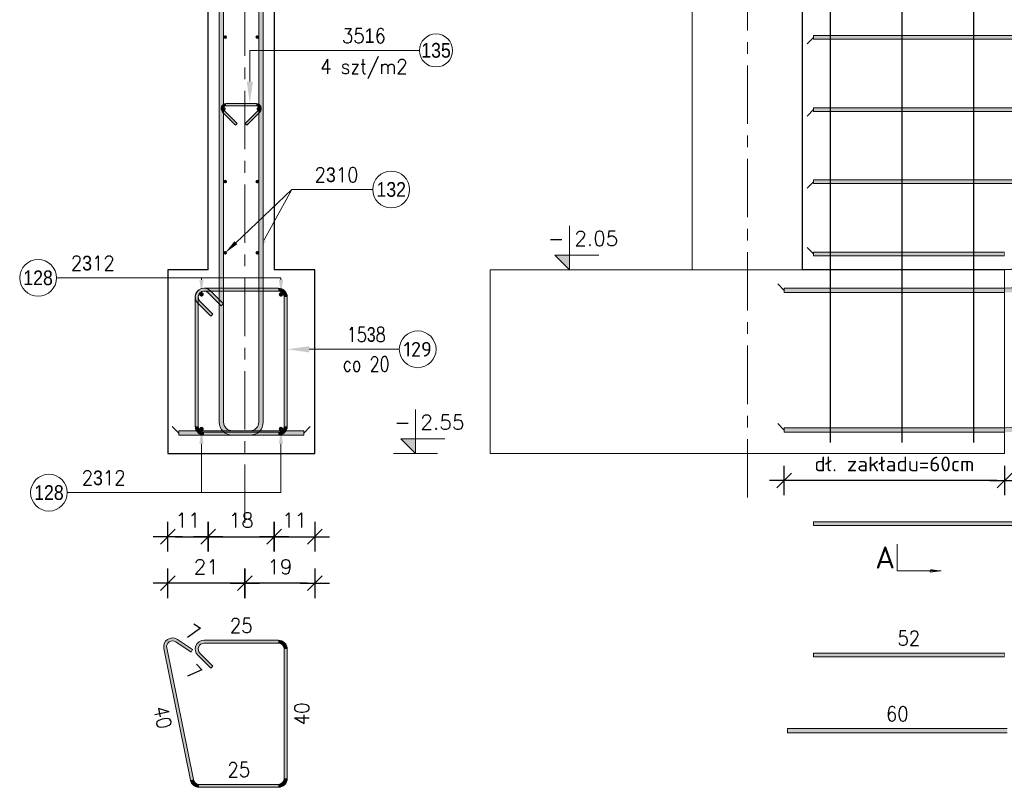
# Model space of a CAD drawing. Extents: x 253237 to 278058, y -131782 to -118389.
# Tile 12 of 23: x 264056 to 266735, y -125603 to -123515. Entities that reach past the tile are written whole.
import ezdxf
from ezdxf.enums import TextEntityAlignment as Align

# ---------------------------------------------------------------- set-up
doc = ezdxf.new("R2010")
doc.units = 0
doc.header["$LTSCALE"] = 5
doc.header["$MEASUREMENT"] = 0
doc.linetypes.add('CENTER', pattern=[50.800000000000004, 31.75, -6.35, 6.35, -6.35])
for name, color, linetype, lineweight in [('AutoCAD_Structural_Detailing_deskowanie', 2, 'Continuous', 30), ('AutoCAD_Structural_Detailing_kształt pręta', 7, 'Continuous', 13), ('AutoCAD_Structural_Detailing_opis kształtu pręta', 7, 'Continuous', 13), ('AutoCAD_Structural_Detailing_opis rozkładu', 7, 'Continuous', 13), ('AutoCAD_Structural_Detailing_pręt wyrzucony', 7, 'Continuous', 13), ('AutoCAD_Structural_Detailing_pręty punktowe', 7, 'Continuous', 40), ('AutoCAD_Structural_Detailing_rozkład pręta', 7, 'Continuous', 40), ('AutoCAD_Structural_Detailing_symbole graficzne', 7, 'Continuous', 13), ('PS_SOLID', 7, 'Continuous', 20)]:
    doc.layers.add(name, color=color, linetype=linetype, lineweight=lineweight)
doc.styles.add('marta', font='simplex.shx', dxfattribs={"width": 0.8})
doc.styles.add('marta_B', font='isocpeur.ttf')
doc.styles.add('r-gil', font='GIL_____.TTF', dxfattribs={"width": 0.9})
doc.styles.add('r-simplex', font='simplex.shx', dxfattribs={"width": 0.9})
doc.styles.add('styl2M', font='simplex.shx')
doc.dimstyles.new('RBCT DIM 20_M', dxfattribs={"dimtxt": 40, "dimasz": 20, "dimexe": 20, "dimexo": 150, "dimgap": 25, "dimtad": 1, "dimdec": 1, "dimlfac": 0.1, "dimzin": 9, "dimdsep": 46, "dimtxsty": 'styl2M', "dimblk": 'dimznak', "dimcen": 40, "dimse1": 1, "dimse2": 1, "dimclrd": 8, "dimclre": 8, "dimclrt": 4, "dimadec": 0, "dimazin": 0, "dimtfac": 1, "dimtdec": 1, "dimtix": 1, "dimtmove": 2, "dimatfit": 3, "dimldrblk": 'dimznak', "dimfxl": 5, "dimfxlon": 1, "dimarcsym": 0})

# ---------------------------------------------------------------- blocks, each defined once
blk = doc.blocks.new('dimznak')
at = {"color": 0}
for points in [[(0, 2), (0, -2)], [(-2, 0), (2, 0)]]:
    blk.add_lwpolyline(points, dxfattribs=at)
at = {"color": 3}
blk.add_lwpolyline([(1, 1), (-1, -1)], dxfattribs=at)
blk = doc.blocks.new('*D63')
at = {"color": 8, "lineweight": -2, "transparency": 16777216}
blk.add_line((266715.7111229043, -124768.1912019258), (266155.7111229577, -124768.1912019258), dxfattribs=at)
at = {"layer": 'Defpoints', "color": 0, "transparency": 16777216}
for p in [(266135.7111229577, -124637.1162360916), (266735.7111229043, -124695.1162357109), (266135.7111229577, -124768.1912019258)]:
    blk.add_point(p, dxfattribs=at)
at = {"color": 8, "lineweight": -2, "transparency": 16777216, "xscale": 20, "yscale": 20, "zscale": 20, "rotation": 180}
blk.add_blockref('dimznak', (266135.7111229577, -124768.1912019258), dxfattribs=at)
at = {"color": 8, "lineweight": -2, "transparency": 16777216, "xscale": 20, "yscale": 20, "zscale": 20}
blk.add_blockref('dimznak', (266735.7111229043, -124768.1912019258), dxfattribs=at)
at = {"color": 4, "transparency": 16777216, "insert": (266435.711122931, -124723.1912019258), "char_height": 40, "attachment_point": 5, "style": 'styl2M'}
blk.add_mtext('dł. zakładu=60cm', dxfattribs=at)
blk = doc.blocks.new('*D65')
at = {"color": 8, "lineweight": -2, "transparency": 16777216}
blk.add_line((264478.6518904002, -124921.0207325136), (264548.8027683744, -124921.0207325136), dxfattribs=at)
at = {"layer": 'Defpoints', "color": 0, "transparency": 16777216}
for p in [(264568.8027683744, -124195.1162357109), (264458.6518904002, -124695.1162357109), (264568.8027683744, -124921.0207325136)]:
    blk.add_point(p, dxfattribs=at)
at = {"color": 8, "lineweight": -2, "transparency": 16777216, "xscale": 20, "yscale": 20, "zscale": 20, "rotation": 180}
blk.add_blockref('dimznak', (264458.6518904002, -124921.0207325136), dxfattribs=at)
at = {"color": 8, "lineweight": -2, "transparency": 16777216, "xscale": 20, "yscale": 20, "zscale": 20}
blk.add_blockref('dimznak', (264568.8027683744, -124921.0207325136), dxfattribs=at)
at = {"color": 4, "transparency": 16777216, "insert": (264513.7273293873, -124876.0207325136), "char_height": 40, "attachment_point": 5, "style": 'styl2M'}
blk.add_mtext('11', dxfattribs=at)
blk = doc.blocks.new('*D66')
at = {"color": 8, "lineweight": -2, "transparency": 16777216}
blk.add_line((264588.8027683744, -124921.0207325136), (264728.5010124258, -124921.0207325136), dxfattribs=at)
at = {"layer": 'Defpoints', "color": 0, "transparency": 16777216}
for p in [(264568.8027683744, -124195.1162357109), (264748.5010124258, -124195.1162357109), (264748.5010124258, -124921.0207325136)]:
    blk.add_point(p, dxfattribs=at)
at = {"color": 8, "lineweight": -2, "transparency": 16777216, "xscale": 20, "yscale": 20, "zscale": 20, "rotation": 180}
blk.add_blockref('dimznak', (264568.8027683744, -124921.0207325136), dxfattribs=at)
at = {"color": 8, "lineweight": -2, "transparency": 16777216, "xscale": 20, "yscale": 20, "zscale": 20}
blk.add_blockref('dimznak', (264748.5010124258, -124921.0207325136), dxfattribs=at)
at = {"color": 4, "transparency": 16777216, "insert": (264658.6518904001, -124876.0207325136), "char_height": 40, "attachment_point": 5, "style": 'styl2M'}
blk.add_mtext('18', dxfattribs=at)
blk = doc.blocks.new('*D67')
at = {"color": 8, "lineweight": -2, "transparency": 16777216}
blk.add_line((264768.5010124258, -124921.0207325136), (264838.6518904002, -124921.0207325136), dxfattribs=at)
at = {"layer": 'Defpoints', "color": 0, "transparency": 16777216}
for p in [(264748.5010124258, -124195.1162357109), (264858.6518904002, -124195.1162357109), (264858.6518904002, -124921.0207325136)]:
    blk.add_point(p, dxfattribs=at)
at = {"color": 8, "lineweight": -2, "transparency": 16777216, "xscale": 20, "yscale": 20, "zscale": 20, "rotation": 180}
blk.add_blockref('dimznak', (264748.5010124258, -124921.0207325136), dxfattribs=at)
at = {"color": 8, "lineweight": -2, "transparency": 16777216, "xscale": 20, "yscale": 20, "zscale": 20}
blk.add_blockref('dimznak', (264858.6518904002, -124921.0207325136), dxfattribs=at)
at = {"color": 4, "transparency": 16777216, "insert": (264803.576451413, -124876.0207325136), "char_height": 40, "attachment_point": 5, "style": 'styl2M'}
blk.add_mtext('11', dxfattribs=at)
blk = doc.blocks.new('*D94')
at = {"color": 8, "lineweight": -2, "transparency": 16777216}
blk.add_line((264838.6518904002, -125047.8444827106), (264688.8027683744, -125047.8444827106), dxfattribs=at)
at = {"layer": 'Defpoints', "color": 0, "transparency": 16777216}
for p in [(264858.6518904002, -124695.1162357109), (264668.8027683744, -124883.4260100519), (264668.8027683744, -125047.8444827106)]:
    blk.add_point(p, dxfattribs=at)
at = {"color": 8, "lineweight": -2, "transparency": 16777216, "xscale": 20, "yscale": 20, "zscale": 20, "rotation": 180}
blk.add_blockref('dimznak', (264668.8027683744, -125047.8444827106), dxfattribs=at)
at = {"color": 8, "lineweight": -2, "transparency": 16777216, "xscale": 20, "yscale": 20, "zscale": 20}
blk.add_blockref('dimznak', (264858.6518904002, -125047.8444827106), dxfattribs=at)
at = {"color": 4, "transparency": 16777216, "insert": (264763.7273293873, -125002.8444827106), "char_height": 40, "attachment_point": 5, "style": 'styl2M'}
blk.add_mtext('19', dxfattribs=at)
blk = doc.blocks.new('*D95')
at = {"color": 8, "lineweight": -2, "transparency": 16777216}
blk.add_line((264648.8027683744, -125047.8444827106), (264478.6518904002, -125047.8444827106), dxfattribs=at)
at = {"layer": 'Defpoints', "color": 0, "transparency": 16777216}
for p in [(264458.6518904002, -124695.1162357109), (264668.8027683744, -124883.4260100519), (264458.6518904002, -125047.8444827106)]:
    blk.add_point(p, dxfattribs=at)
at = {"color": 8, "lineweight": -2, "transparency": 16777216, "xscale": 20, "yscale": 20, "zscale": 20, "rotation": 180}
blk.add_blockref('dimznak', (264458.6518904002, -125047.8444827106), dxfattribs=at)
at = {"color": 8, "lineweight": -2, "transparency": 16777216, "xscale": 20, "yscale": 20, "zscale": 20}
blk.add_blockref('dimznak', (264668.8027683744, -125047.8444827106), dxfattribs=at)
at = {"color": 4, "transparency": 16777216, "insert": (264563.7273293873, -125002.8444827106), "char_height": 40, "attachment_point": 5, "style": 'styl2M'}
blk.add_mtext('21', dxfattribs=at)

msp = doc.modelspace()

# ---------------------------------------------------------------- hatches: boundary and pattern name
at = {"layer": 'AutoCAD_Structural_Detailing_kształt pręta'}
for points in [[(264610.8027683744, -124609.1162357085), (264598.8027683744, -124609.1162357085), (264598.8027683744, -122175.1162357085), (264610.8027683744, -122175.1162357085)], [(264718.5010124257, -124609.1162357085), (264706.5010124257, -124609.1162357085), (264706.5010124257, -122175.1162357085), (264718.5010124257, -122175.1162357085)], [(266215.7111228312, -123567.9162360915), (266215.7111228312, -123557.9162360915), (270405.7111228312, -123557.9162360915), (270405.7111228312, -123567.9162360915)], [(264647.5668110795, -123797.1053777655), (264643.3230642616, -123801.3469120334), (264607.9769453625, -123765.9823552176), (264612.2206921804, -123761.7408209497)], [(264617.5273313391, -123748.9389033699), (264617.5288958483, -123742.9389035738), (264699.7834892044, -123742.9603515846), (264699.7819246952, -123748.9603513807)], [(264705.0818868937, -123761.7650346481), (264709.3234211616, -123766.0087814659), (264673.9588643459, -123801.354900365), (264669.717330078, -123797.1111535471)], [(266215.7111227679, -123764.3162360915), (266215.7111227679, -123754.3162360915), (270405.7111227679, -123754.3162360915), (270405.7111227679, -123764.3162360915)], [(266215.7111227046, -123960.7162360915), (266215.7111227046, -123950.7162360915), (270405.7111227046, -123950.7162360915), (270405.7111227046, -123960.7162360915)], [(266735.3602192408, -124257.0713199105), (266734.7609678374, -124245.0862918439), (269733.2637744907, -124095.1611515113), (269733.863025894, -124107.1461795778)], [(266215.7111229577, -124157.1162360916), (266215.7111229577, -124147.1162360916), (266734.2120592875, -124147.1162360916), (266734.2120592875, -124157.1162360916)], [(264557.6518904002, -124253.1162357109), (264557.6518904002, -124245.1162357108), (264759.6518904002, -124245.1162357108), (264759.6518904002, -124253.1162357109)], [(266135.7111229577, -124257.1162357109), (266135.7111229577, -124245.1162357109), (266733.5624650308, -124245.1162357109), (266733.5624650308, -124257.1162357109)], [(264541.6518904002, -124621.1162357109), (264533.6518904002, -124621.1162357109), (264533.6518904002, -124269.1162357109), (264541.6518904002, -124269.1162357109)], [(264568.9655988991, -124257.8025272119), (264574.6224531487, -124252.1456729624), (264609.977792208, -124287.5010120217), (264604.3209379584, -124293.1578662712)], [(264775.6518904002, -124269.1162357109), (264783.6518904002, -124269.1162357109), (264783.6518904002, -124621.1162357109), (264775.6518904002, -124621.1162357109)], [(264581.6935209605, -124315.7852832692), (264576.036666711, -124321.4421375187), (264540.6813276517, -124286.0867984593), (264546.3381819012, -124280.4299442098)], [(266735.3602192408, -124637.0713202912), (266734.7609678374, -124625.0862922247), (269733.2637744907, -124475.161151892), (269733.863025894, -124487.1461799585)], [(264488.6518903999, -124645.1162357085), (264488.6518903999, -124633.1162357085), (264682.5010124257, -124633.1162357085), (264682.5010124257, -124645.1162357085)], [(264759.6518904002, -124637.1162357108), (264759.6518904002, -124645.1162357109), (264557.6518904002, -124645.1162357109), (264557.6518904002, -124637.1162357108)], [(264828.6518904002, -124633.1162357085), (264828.6518904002, -124645.1162357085), (264634.8027683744, -124645.1162357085), (264634.8027683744, -124633.1162357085)], [(266135.7111229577, -124637.1162360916), (266135.7111229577, -124625.1162360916), (266733.5624650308, -124625.1162360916), (266733.5624650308, -124637.1162360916)]]:
    msp.add_hatch(color=161, dxfattribs=at).paths.add_polyline_path(points, flags=0)
h = msp.add_hatch(color=161, dxfattribs=at)
edge = h.paths.add_edge_path(flags=0)
edge.add_line((264617.5288958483, -123742.9389035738), (264617.5273313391, -123748.9389033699))
edge.add_arc((264617.5253757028, -123756.4389031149), 7.500000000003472, 89.98506003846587, 224.9850600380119)
edge.add_line((264612.2206921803, -123761.7408209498), (264607.9769453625, -123765.9823552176))
edge.add_arc((264617.5253757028, -123756.4389031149), 13.50000000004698, 449.9850600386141, 584.9850600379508, ccw=False)
h = msp.add_hatch(color=161, dxfattribs=at)
edge = h.paths.add_edge_path(flags=0)
edge.add_line((264709.3234211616, -123766.008781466), (264705.0818868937, -123761.7650346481))
edge.add_arc((264699.7799690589, -123756.4603511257), 7.499999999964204, -45.01493996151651, 89.9850600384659)
edge.add_line((264699.7819246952, -123748.9603513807), (264699.7834892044, -123742.9603515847))
edge.add_arc((264699.7799690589, -123756.4603511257), 13.49999999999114, 314.9850600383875, 449.98506003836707, ccw=False)
h = msp.add_hatch(color=161, dxfattribs=at)
edge = h.paths.add_edge_path(flags=0)
edge.add_line((266734.2120592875, -124157.1162360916), (266734.2120592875, -124147.1162360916))
edge.add_arc((266734.2120592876, -124127.116236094), 19.99999999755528, -90.00000000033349, -87.13759477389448)
edge.add_line((266735.2108116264, -124147.0912828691), (266735.7101877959, -124157.0788062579))
edge.add_arc((266734.2120592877, -124127.1162361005), 29.99999999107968, 269.9999999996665, 272.86240522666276, ccw=False)
h = msp.add_hatch(color=161, dxfattribs=at)
edge = h.paths.add_edge_path(flags=0)
edge.add_line((264557.6518904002, -124245.1162357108), (264557.6518904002, -124253.1162357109))
edge.add_arc((264557.6518904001, -124269.1162357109), 15.99999999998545, 89.99999999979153, 225.0000000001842)
edge.add_line((264546.3381819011, -124280.4299442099), (264540.6813276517, -124286.0867984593))
edge.add_arc((264557.6518904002, -124269.1162357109), 24.00000000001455, 450, 584.9999999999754, ccw=False)
h = msp.add_hatch(color=161, dxfattribs=at)
edge = h.paths.add_edge_path(flags=0)
edge.add_line((264574.6224531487, -124252.1456729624), (264568.9655988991, -124257.8025272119))
edge.add_arc((264557.6518904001, -124269.1162357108), 15.99999999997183, 44.99999999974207, 180.0000000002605)
edge.add_line((264541.6518904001, -124269.1162357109), (264533.6518904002, -124269.1162357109))
edge.add_arc((264557.6518904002, -124269.1162357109), 24.00000000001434, 404.99999999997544, 540.0000000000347, ccw=False)
h = msp.add_hatch(color=161, dxfattribs=at)
edge = h.paths.add_edge_path(flags=0)
edge.add_line((264783.6518904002, -124269.1162357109), (264775.6518904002, -124269.1162357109))
edge.add_arc((264759.6518904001, -124269.1162357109), 16.00000000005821, 2.605510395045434e-10, 89.99999999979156)
edge.add_line((264759.6518904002, -124253.1162357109), (264759.6518904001, -124245.1162357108))
edge.add_arc((264759.6518904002, -124269.1162357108), 24, 359.99999999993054, 450, ccw=False)
h = msp.add_hatch(color=161, dxfattribs=at)
edge = h.paths.add_edge_path(flags=0)
edge.add_line((266733.5624650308, -124257.1162357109), (266733.5624650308, -124245.1162357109))
edge.add_arc((266733.562465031, -124221.1162357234), 23.9999999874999, -90.00000000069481, -87.13759477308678)
edge.add_line((266734.7609678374, -124245.0862918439), (266735.3602192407, -124257.0713199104))
edge.add_arc((266733.5624650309, -124221.1162357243), 35.99999998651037, 269.99999999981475, 272.86240522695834, ccw=False)
h = msp.add_hatch(color=161, dxfattribs=at)
edge = h.paths.add_edge_path(flags=0)
edge.add_line((264598.8027683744, -124609.1162357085), (264610.8027683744, -124609.1162357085))
edge.add_arc((264634.8027683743, -124609.1162357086), 23.99999999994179, 179.9999999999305, 270.000000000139)
edge.add_line((264634.8027683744, -124633.1162357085), (264634.8027683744, -124645.1162357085))
edge.add_arc((264634.8027683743, -124609.1162357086), 35.99999999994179, 539.9999999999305, 630.0000000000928, ccw=False)
h = msp.add_hatch(color=161, dxfattribs=at)
edge = h.paths.add_edge_path(flags=0)
edge.add_line((264682.5010124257, -124645.1162357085), (264682.5010124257, -124633.1162357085))
edge.add_arc((264682.5010124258, -124609.1162357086), 23.9999999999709, -90.00000000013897, 6.947603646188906e-11)
edge.add_line((264706.5010124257, -124609.1162357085), (264718.5010124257, -124609.1162357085))
edge.add_arc((264682.5010124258, -124609.1162357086), 35.99999999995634, 269.99999999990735, 360.00000000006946, ccw=False)
h = msp.add_hatch(color=161, dxfattribs=at)
edge = h.paths.add_edge_path(flags=0)
edge.add_line((264533.6518904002, -124621.1162357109), (264541.6518904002, -124621.1162357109))
edge.add_arc((264557.6518904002, -124621.1162357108), 16.00000000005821, -179.9999999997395, -90.00000000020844)
edge.add_line((264557.6518904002, -124637.1162357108), (264557.6518904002, -124645.1162357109))
edge.add_arc((264557.6518904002, -124621.1162357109), 24, 539.9999999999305, 630, ccw=False)
h = msp.add_hatch(color=161, dxfattribs=at)
edge = h.paths.add_edge_path(flags=0)
edge.add_line((264759.6518904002, -124645.1162357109), (264759.6518904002, -124637.1162357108))
edge.add_arc((264759.6518904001, -124621.1162357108), 16.00000000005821, -89.99999999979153, -2.605255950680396e-10)
edge.add_line((264775.6518904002, -124621.1162357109), (264783.6518904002, -124621.1162357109))
edge.add_arc((264759.6518904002, -124621.1162357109), 23.99999999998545, 270, 360.0000000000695, ccw=False)
h = msp.add_hatch(color=161, dxfattribs=at)
edge = h.paths.add_edge_path(flags=0)
edge.add_line((266733.5624650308, -124637.1162360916), (266733.5624650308, -124625.1162360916))
edge.add_arc((266733.562465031, -124601.1162361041), 23.9999999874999, -90.00000000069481, -87.13759477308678)
edge.add_line((266734.7609678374, -124625.0862922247), (266735.3602192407, -124637.0713202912))
edge.add_arc((266733.5624650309, -124601.1162361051), 35.99999998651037, 269.99999999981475, 272.86240522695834, ccw=False)
at = {"layer": 'AutoCAD_Structural_Detailing_opis kształtu pręta'}
for points in [[(264682.0820785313, -123742.9557359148), (264690.6505159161, -123682.9579681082), (264673.5449313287, -123682.9535078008)], [(264783.6518904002, -124411.3876717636), (264843.6518904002, -124419.9404643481), (264843.6518904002, -124402.8348791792)]]:
    msp.add_hatch(color=8, dxfattribs=at).paths.add_polyline_path(points, flags=0)
at = {"layer": 'AutoCAD_Structural_Detailing_opis rozkładu'}
for points in [[(264702.2791867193, -124148.8944101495), (264726.4531782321, -124116.5195841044), (264716.4443069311, -124111.0544762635)], [(264615.0245935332, -124148.8944101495), (264647.9583193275, -124125.4875536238), (264640.1063399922, -124117.2176486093)], [(264550.5808225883, -124262.045167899), (264556.282684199, -124222.045167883), (264544.8789607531, -124222.045167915)], [(264766.722958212, -124262.045167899), (264772.4248198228, -124222.045167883), (264761.0210963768, -124222.045167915)], [(264550.5808225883, -124628.1873035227), (264544.8789609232, -124668.187303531), (264556.2826843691, -124668.1873035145)], [(264766.722958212, -124628.1873035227), (264761.0210965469, -124668.187303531), (264772.4248199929, -124668.1873035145)]]:
    msp.add_hatch(color=8, dxfattribs=at).paths.add_polyline_path(points, flags=0)
at = {"layer": 'AutoCAD_Structural_Detailing_pręt wyrzucony'}
for points in [[(266215.7111229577, -124890.4615564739), (266215.7111229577, -124880.4615564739), (270405.7111229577, -124880.4615564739), (270405.7111229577, -124890.4615564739)], [(264480.3841829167, -125207.1945124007), (264484.8044332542, -125200.5265751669), (264526.4790409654, -125228.1531397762), (264522.058790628, -125234.82107701)], [(264557.6518904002, -125210.7402795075), (264557.6518904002, -125202.7402795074), (264759.6518904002, -125202.7402795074), (264759.6518904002, -125210.7402795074)], [(264528.4753570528, -125581.9189888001), (264520.63482443, -125583.5083434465), (264448.0220843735, -125225.2984508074), (264455.8626169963, -125223.709096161)], [(264775.6518904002, -125226.7402795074), (264783.6518904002, -125226.7402795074), (264783.6518904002, -125578.7402795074), (264775.6518904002, -125578.7402795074)], [(264581.6935209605, -125273.4093270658), (264576.036666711, -125279.0661813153), (264540.6813276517, -125243.7108422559), (264546.3381819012, -125238.0539880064)], [(266215.7111229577, -125247.4629537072), (266215.7111229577, -125237.4629537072), (266734.2120592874, -125237.4629537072), (266734.2120592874, -125247.4629537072)], [(266144.6522835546, -125454.6934672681), (266144.6522835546, -125442.6934672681), (266742.5036256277, -125442.6934672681), (266742.5036256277, -125454.6934672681)], [(264759.6518904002, -125594.7402795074), (264759.6518904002, -125602.7402795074), (264544.1564222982, -125602.7402795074), (264544.1564222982, -125594.7402795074)]]:
    msp.add_hatch(color=6, dxfattribs=at).paths.add_polyline_path(points, flags=0)
h = msp.add_hatch(color=6, dxfattribs=at)
edge = h.paths.add_edge_path(flags=0)
edge.add_line((264484.8044332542, -125200.5265751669), (264480.3841829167, -125207.1945124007))
edge.add_arc((264471.5436822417, -125220.5303868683), 15.99999999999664, 56.45915590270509, 191.4591559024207)
edge.add_line((264455.8626169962, -125223.709096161), (264448.0220843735, -125225.2984508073))
edge.add_arc((264471.5436822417, -125220.5303868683), 24.00000000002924, 416.45915590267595, 551.459155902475, ccw=False)
h = msp.add_hatch(color=6, dxfattribs=at)
edge = h.paths.add_edge_path(flags=0)
edge.add_line((264557.6518904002, -125202.7402795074), (264557.6518904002, -125210.7402795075))
edge.add_arc((264557.6518904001, -125226.7402795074), 15.9999999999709, 89.99999999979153, 225.0000000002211)
edge.add_line((264546.3381819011, -125238.0539880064), (264540.6813276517, -125243.7108422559))
edge.add_arc((264557.6518904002, -125226.7402795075), 24.00000000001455, 450, 584.9999999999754, ccw=False)
h = msp.add_hatch(color=6, dxfattribs=at)
edge = h.paths.add_edge_path(flags=0)
edge.add_line((264783.6518904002, -125226.7402795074), (264775.6518904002, -125226.7402795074))
edge.add_arc((264759.6518904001, -125226.7402795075), 16.00000000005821, 2.605510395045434e-10, 89.99999999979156)
edge.add_line((264759.6518904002, -125210.7402795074), (264759.6518904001, -125202.7402795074))
edge.add_arc((264759.6518904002, -125226.7402795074), 24, 359.99999999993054, 450, ccw=False)
h = msp.add_hatch(color=6, dxfattribs=at)
edge = h.paths.add_edge_path(flags=0)
edge.add_line((266734.2120592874, -125247.4629537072), (266734.2120592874, -125237.4629537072))
edge.add_arc((266734.2120592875, -125217.4629537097), 19.99999999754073, -90.00000000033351, -87.13759477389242)
edge.add_line((266735.2108116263, -125237.4380004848), (266735.7101877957, -125247.4255238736))
edge.add_arc((266734.2120592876, -125217.4629537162), 29.99999999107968, 269.9999999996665, 272.86240522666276, ccw=False)
h = msp.add_hatch(color=6, dxfattribs=at)
edge = h.paths.add_edge_path(flags=0)
edge.add_line((264520.63482443, -125583.5083434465), (264528.4753570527, -125581.9189888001))
edge.add_arc((264544.1564222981, -125578.7402795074), 15.99999999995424, -168.5408440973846, -89.99999999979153)
edge.add_line((264544.1564222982, -125594.7402795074), (264544.1564222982, -125602.7402795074))
edge.add_arc((264544.1564222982, -125578.7402795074), 23.99999999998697, 191.4591559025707, 270.0000000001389, ccw=False)
h = msp.add_hatch(color=6, dxfattribs=at)
edge = h.paths.add_edge_path(flags=0)
edge.add_line((264759.6518904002, -125602.7402795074), (264759.6518904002, -125594.7402795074))
edge.add_arc((264759.6518904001, -125578.7402795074), 16.0000000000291, -89.99999999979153, -1.563051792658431e-10)
edge.add_line((264775.6518904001, -125578.7402795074), (264783.6518904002, -125578.7402795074))
edge.add_arc((264759.6518904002, -125578.7402795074), 24, 270, 360.0000000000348, ccw=False)
at = {"layer": 'AutoCAD_Structural_Detailing_pręty punktowe'}
h = msp.add_hatch(color=1, dxfattribs=at)
edge = h.paths.add_edge_path(flags=0)
edge.add_arc((264615.0245935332, -123562.1006607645), 5, 0, 360)
h = msp.add_hatch(color=1, dxfattribs=at)
edge = h.paths.add_edge_path(flags=0)
edge.add_arc((264702.2791867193, -123562.1234125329), 5, 0, 360)
h = msp.add_hatch(color=1, dxfattribs=at)
edge = h.paths.add_edge_path(flags=0)
edge.add_arc((264611.6050800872, -123757.6359942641), 5, 0, 360)
h = msp.add_hatch(color=1, dxfattribs=at)
edge = h.paths.add_edge_path(flags=0)
edge.add_arc((264705.2600292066, -123757.39309807), 5, 0, 360)
h = msp.add_hatch(color=1, dxfattribs=at)
edge = h.paths.add_edge_path(flags=0)
edge.add_arc((264615.0245935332, -123955.1526275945), 5, 0, 360)
h = msp.add_hatch(color=1, dxfattribs=at)
edge = h.paths.add_edge_path(flags=0)
edge.add_arc((264702.2791867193, -123955.1526275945), 5, 0, 360)
h = msp.add_hatch(color=1, dxfattribs=at)
edge = h.paths.add_edge_path(flags=0)
edge.add_arc((264615.0245935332, -124148.8944101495), 5, 0, 360)
h = msp.add_hatch(color=1, dxfattribs=at)
edge = h.paths.add_edge_path(flags=0)
edge.add_arc((264702.2791867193, -124148.8944101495), 5, 0, 360)
h = msp.add_hatch(color=1, dxfattribs=at)
edge = h.paths.add_edge_path(flags=0)
edge.add_arc((264550.5808225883, -124262.045167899), 6, 0, 360, ccw=False)
h = msp.add_hatch(color=1, dxfattribs=at)
edge = h.paths.add_edge_path(flags=0)
edge.add_arc((264766.722958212, -124262.045167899), 6, 0, 360, ccw=False)
h = msp.add_hatch(color=1, dxfattribs=at)
edge = h.paths.add_edge_path(flags=0)
edge.add_arc((264550.5808225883, -124628.1873035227), 6, 0, 360)
h = msp.add_hatch(color=1, dxfattribs=at)
edge = h.paths.add_edge_path(flags=0)
edge.add_arc((264766.722958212, -124628.1873035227), 6, 0, 360)
at = {"layer": 'AutoCAD_Structural_Detailing_symbole graficzne'}
for points in [[(265511.4375209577, -124155.1162360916), (265551.4375209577, -124195.1162360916), (265551.4375209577, -124155.1162360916)], [(265092.6524379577, -124655.1162360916), (265132.6524379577, -124695.1162360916), (265132.6524379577, -124655.1162360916)]]:
    msp.add_hatch(color=1, dxfattribs=at).paths.add_polyline_path(points, flags=0)
at = {"layer": 'AutoCAD_Structural_Detailing_symbole graficzne', "linetype": 'Continuous', "lineweight": 0}
msp.add_hatch(color=7, dxfattribs=at).paths.add_polyline_path([(266563.0498285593, -125013.7293423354), (266533.0498285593, -125013.7293423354), (266533.0498285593, -125009.4529460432)], flags=0)

# ---------------------------------------------------------------- linework, layer by layer
at = {"layer": 'AutoCAD_Structural_Detailing_deskowanie'}
for p, q in [((264568.8027683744, -124195.1162357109), (264568.8027683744, -122145.1162357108)), ((264748.5010124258, -122145.1162357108), (264748.5010124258, -124195.1162357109))]:
    msp.add_line(p, q, dxfattribs=at)
for points in [[(266185.7111228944, -124195.1162357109), (266185.7111228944, -122145.1162357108), (270435.7111228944, -122145.1162357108), (270435.7111228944, -124045.1162357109), (269735.7111229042, -124045.1162357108), (266735.7111229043, -124195.1162357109), (266185.7111228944, -124195.1162357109)], [(264568.8027683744, -124195.1162357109), (264458.6518904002, -124195.1162357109), (264458.6518904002, -124695.1162357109), (264858.6518904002, -124695.1162357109), (264858.6518904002, -124195.1162357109), (264748.5010124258, -124195.1162357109)]]:
    msp.add_lwpolyline(points, dxfattribs=at)
at = {"layer": 'AutoCAD_Structural_Detailing_kształt pręta', "color": 161}
for p, q in [((264598.8027683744, -124609.1162357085), (264598.8027683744, -122175.1162357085)), ((264610.8027683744, -124609.1162357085), (264610.8027683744, -122175.1162357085)), ((264706.5010124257, -124609.1162357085), (264706.5010124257, -122175.1162357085)), ((264718.5010124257, -124609.1162357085), (264718.5010124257, -122175.1162357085)), ((266215.7111228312, -123557.9162360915), (270405.7111228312, -123557.9162360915)), ((266215.7111228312, -123557.9162360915), (266215.7111228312, -123567.9162360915)), ((266215.7111228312, -123567.9162360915), (270405.7111228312, -123567.9162360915)), ((264647.5668110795, -123797.1053777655), (264612.2206921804, -123761.7408209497)), ((264617.5273313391, -123748.9389033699), (264699.7819246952, -123748.9603513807)), ((264617.5288958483, -123742.9389035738), (264699.7834892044, -123742.9603515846)), ((264705.0818868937, -123761.7650346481), (264669.717330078, -123797.1111535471)), ((266215.7111227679, -123754.3162360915), (270405.7111227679, -123754.3162360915)), ((266215.7111227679, -123754.3162360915), (266215.7111227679, -123764.3162360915)), ((264643.3230642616, -123801.3469120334), (264607.9769453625, -123765.9823552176)), ((264709.3234211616, -123766.0087814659), (264673.9588643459, -123801.354900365)), ((266215.7111227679, -123764.3162360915), (270405.7111227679, -123764.3162360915)), ((264643.3230642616, -123801.3469120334), (264647.5668110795, -123797.1053777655)), ((264673.9588643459, -123801.354900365), (264669.717330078, -123797.1111535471)), ((266215.7111227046, -123950.7162360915), (270405.7111227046, -123950.7162360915)), ((266215.7111227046, -123950.7162360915), (266215.7111227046, -123960.7162360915)), ((266215.7111227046, -123960.7162360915), (270405.7111227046, -123960.7162360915)), ((266734.7609678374, -124245.0862918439), (269733.2637744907, -124095.1611515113)), ((266215.7111229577, -124147.1162360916), (266734.2120592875, -124147.1162360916)), ((266215.7111229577, -124147.1162360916), (266215.7111229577, -124157.1162360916)), ((266215.7111229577, -124157.1162360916), (266734.2120592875, -124157.1162360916)), ((264557.6518904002, -124245.1162357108), (264759.6518904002, -124245.1162357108)), ((266135.7111229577, -124245.1162357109), (266733.5624650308, -124245.1162357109)), ((266135.7111229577, -124245.1162357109), (266135.7111229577, -124257.1162357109)), ((264533.6518904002, -124621.1162357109), (264533.6518904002, -124269.1162357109)), ((264541.6518904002, -124621.1162357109), (264541.6518904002, -124269.1162357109)), ((264557.6518904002, -124253.1162357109), (264759.6518904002, -124253.1162357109)), ((264568.9655988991, -124257.8025272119), (264604.3209379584, -124293.1578662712)), ((264574.6224531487, -124252.1456729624), (264609.977792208, -124287.5010120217)), ((264775.6518904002, -124269.1162357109), (264775.6518904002, -124621.1162357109)), ((264783.6518904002, -124269.1162357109), (264783.6518904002, -124621.1162357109)), ((266135.7111229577, -124257.1162357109), (266733.5624650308, -124257.1162357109)), ((264576.036666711, -124321.4421375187), (264540.6813276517, -124286.0867984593)), ((264581.6935209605, -124315.7852832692), (264546.3381819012, -124280.4299442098)), ((264609.977792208, -124287.5010120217), (264604.3209379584, -124293.1578662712)), ((264576.036666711, -124321.4421375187), (264581.6935209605, -124315.7852832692)), ((266734.7609678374, -124625.0862922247), (269733.2637744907, -124475.161151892)), ((264488.6518903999, -124633.1162357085), (264682.5010124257, -124633.1162357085)), ((264488.6518903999, -124633.1162357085), (264488.6518903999, -124645.1162357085)), ((264488.6518903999, -124645.1162357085), (264682.5010124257, -124645.1162357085)), ((264759.6518904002, -124637.1162357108), (264557.6518904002, -124637.1162357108)), ((264759.6518904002, -124645.1162357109), (264557.6518904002, -124645.1162357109)), ((264828.6518904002, -124633.1162357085), (264634.8027683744, -124633.1162357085)), ((264828.6518904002, -124645.1162357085), (264634.8027683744, -124645.1162357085)), ((264828.6518904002, -124645.1162357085), (264828.6518904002, -124633.1162357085)), ((266135.7111229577, -124625.1162360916), (266733.5624650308, -124625.1162360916)), ((266135.7111229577, -124625.1162360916), (266135.7111229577, -124637.1162360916)), ((266135.7111229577, -124637.1162360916), (266733.5624650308, -124637.1162360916))]:
    msp.add_line(p, q, dxfattribs=at)
at = {"layer": 'AutoCAD_Structural_Detailing_kształt pręta', "color": 1, "lineweight": 0}
for p, q in [((266215.7111228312, -123562.9162360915), (266198.2111228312, -123580.4162360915)), ((266215.7111227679, -123759.3162360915), (266198.2111227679, -123776.8162360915)), ((266215.7111227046, -123955.7162360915), (266198.2111227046, -123973.2162360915)), ((266215.7111229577, -124152.1162360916), (266198.2111229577, -124134.6162360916)), ((266135.7111229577, -124251.1162357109), (266118.2111229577, -124233.6162357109)), ((266135.7111229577, -124631.1162360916), (266118.2111229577, -124613.6162360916)), ((264488.6518903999, -124639.1162357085), (264471.1518903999, -124621.6162357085)), ((264828.6518904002, -124639.1162357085), (264846.1518904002, -124621.6162357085))]:
    msp.add_line(p, q, dxfattribs=at)
at = {"layer": 'AutoCAD_Structural_Detailing_kształt pręta', "color": 161}
for centre, radius, start, end in [((264617.5253757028, -123756.4389031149), 13.50000000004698, 89.98506003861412, 224.9850600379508), ((264617.5253757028, -123756.4389031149), 7.500000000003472, 89.98506003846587, 224.9850600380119), ((264699.7799690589, -123756.4603511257), 7.499999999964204, 314.9850600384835, 89.9850600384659), ((264699.7799690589, -123756.4603511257), 13.49999999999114, 314.9850600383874, 89.98506003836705), ((266734.2120592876, -124127.116236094), 19.99999999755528, 269.9999999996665, 272.8624052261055), ((266734.2120592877, -124127.1162361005), 29.99999999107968, 269.9999999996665, 272.8624052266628), ((264557.6518904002, -124269.1162357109), 24.00000000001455, 90, 224.9999999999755), ((264557.6518904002, -124269.1162357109), 24.00000000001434, 44.99999999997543, 180.0000000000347), ((264759.6518904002, -124269.1162357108), 24, 359.9999999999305, 90.00000000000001), ((266733.562465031, -124221.1162357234), 23.9999999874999, 269.9999999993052, 272.8624052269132), ((264557.6518904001, -124269.1162357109), 15.99999999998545, 89.99999999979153, 225.0000000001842), ((264557.6518904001, -124269.1162357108), 15.99999999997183, 44.99999999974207, 180.0000000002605), ((264759.6518904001, -124269.1162357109), 16.00000000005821, 2.605510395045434e-10, 89.99999999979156), ((266733.5624650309, -124221.1162357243), 35.99999998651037, 269.9999999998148, 272.8624052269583), ((264634.8027683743, -124609.1162357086), 35.99999999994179, 179.9999999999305, 270.0000000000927), ((264634.8027683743, -124609.1162357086), 23.99999999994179, 179.9999999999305, 270.000000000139), ((264682.5010124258, -124609.1162357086), 23.9999999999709, 269.999999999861, 6.947603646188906e-11), ((264682.5010124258, -124609.1162357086), 35.99999999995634, 269.9999999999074, 6.947603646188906e-11), ((264557.6518904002, -124621.1162357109), 24, 179.9999999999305, 270), ((264557.6518904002, -124621.1162357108), 16.00000000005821, 180.0000000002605, 269.9999999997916), ((264759.6518904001, -124621.1162357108), 16.00000000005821, 270.0000000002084, 359.9999999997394), ((264759.6518904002, -124621.1162357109), 23.99999999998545, 270, 6.951420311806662e-11), ((266733.562465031, -124601.1162361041), 23.9999999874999, 269.9999999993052, 272.8624052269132), ((266733.5624650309, -124601.1162361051), 35.99999998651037, 269.9999999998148, 272.8624052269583)]:
    msp.add_arc(centre, radius, start, end, dxfattribs=at)
at = {"layer": 'AutoCAD_Structural_Detailing_opis kształtu pręta', "color": 8}
for p, q in [((264682.1125124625, -123626.2395213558), (264682.1125126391, -123598.4297076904)), ((264682.1125126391, -123598.4297076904), (265143.6744796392, -123598.4297076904)), ((264682.1125124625, -123626.2395213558), (264682.0977236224, -123682.9557379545)), ((265088.7848594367, -124411.3876717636), (264843.6518904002, -124411.3876717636))]:
    msp.add_line(p, q, dxfattribs=at)
at = {"layer": 'AutoCAD_Structural_Detailing_opis kształtu pręta', "color": 8, "lineweight": 18}
for centre, radius in [((265188.6744796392, -123598.4297076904), 45), ((265138.7848594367, -124411.3876717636), 50)]:
    msp.add_circle(centre, radius, dxfattribs=at)
at = {"layer": 'AutoCAD_Structural_Detailing_opis rozkładu', "color": 8}
for p, q in [((264796.2133189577, -123976.862189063), (264644.0323296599, -124121.3526011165)), ((264796.2133189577, -123976.862189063), (264721.4487425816, -124113.7870301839)), ((264796.2133189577, -123976.862189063), (265016.7495259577, -123976.862189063)), ((264550.5808224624, -124217.1817927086), (264155.9017844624, -124217.1817927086)), ((264550.5808224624, -124217.1817927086), (264550.5808224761, -124222.045167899)), ((264550.5808224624, -124217.1817927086), (264766.7229580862, -124217.1817927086)), ((264766.7229580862, -124217.1817927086), (264766.7229580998, -124222.045167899)), ((264550.5808228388, -124801.3099007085), (264550.5808226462, -124668.1873035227)), ((264766.7229584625, -124801.3099007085), (264766.7229582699, -124668.1873035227)), ((264550.5808228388, -124801.3099007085), (264185.4744084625, -124801.3099007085)), ((264550.5808228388, -124801.3099007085), (264766.7229584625, -124801.3099007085))]:
    msp.add_line(p, q, dxfattribs=at)
at = {"layer": 'AutoCAD_Structural_Detailing_opis rozkładu', "color": 8, "lineweight": 18}
for centre in [(265066.7495259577, -123976.862189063), (264105.9017844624, -124217.1817927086), (264135.4744084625, -124801.3099007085)]:
    msp.add_circle(centre, 50, dxfattribs=at)
at = {"layer": 'AutoCAD_Structural_Detailing_pręt wyrzucony', "color": 6}
for p, q in [((266215.7111229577, -124880.4615564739), (270405.7111229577, -124880.4615564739)), ((266215.7111229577, -124880.4615564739), (266215.7111229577, -124890.4615564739)), ((266215.7111229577, -124890.4615564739), (270405.7111229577, -124890.4615564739)), ((264480.3841829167, -125207.1945124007), (264522.058790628, -125234.82107701)), ((264484.8044332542, -125200.5265751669), (264526.4790409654, -125228.1531397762)), ((264557.6518904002, -125202.7402795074), (264759.6518904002, -125202.7402795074)), ((264520.63482443, -125583.5083434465), (264448.0220843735, -125225.2984508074)), ((264528.4753570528, -125581.9189888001), (264455.8626169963, -125223.709096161)), ((264526.4790409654, -125228.1531397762), (264522.058790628, -125234.82107701)), ((264557.6518904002, -125210.7402795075), (264759.6518904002, -125210.7402795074)), ((264775.6518904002, -125226.7402795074), (264775.6518904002, -125578.7402795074)), ((264783.6518904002, -125226.7402795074), (264783.6518904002, -125578.7402795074)), ((264576.036666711, -125279.0661813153), (264540.6813276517, -125243.7108422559)), ((264581.6935209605, -125273.4093270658), (264546.3381819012, -125238.0539880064)), ((266215.7111229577, -125237.4629537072), (266734.2120592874, -125237.4629537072)), ((266215.7111229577, -125237.4629537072), (266215.7111229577, -125247.4629537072)), ((266215.7111229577, -125247.4629537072), (266734.2120592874, -125247.4629537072)), ((264576.036666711, -125279.0661813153), (264581.6935209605, -125273.4093270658)), ((266144.6522835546, -125442.6934672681), (266742.5036256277, -125442.6934672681)), ((266144.6522835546, -125442.6934672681), (266144.6522835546, -125454.6934672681)), ((266144.6522835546, -125454.6934672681), (266742.5036256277, -125454.6934672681)), ((264759.6518904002, -125594.7402795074), (264544.1564222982, -125594.7402795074)), ((264759.6518904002, -125602.7402795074), (264544.1564222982, -125602.7402795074))]:
    msp.add_line(p, q, dxfattribs=at)
for centre, radius, start, end in [((264471.5436822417, -125220.5303868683), 24.00000000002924, 56.45915590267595, 191.459155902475), ((264471.5436822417, -125220.5303868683), 15.99999999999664, 56.45915590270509, 191.4591559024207), ((264557.6518904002, -125226.7402795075), 24.00000000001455, 90, 224.9999999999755), ((264759.6518904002, -125226.7402795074), 24, 359.9999999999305, 90.00000000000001), ((264557.6518904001, -125226.7402795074), 15.9999999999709, 89.99999999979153, 225.0000000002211), ((264759.6518904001, -125226.7402795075), 16.00000000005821, 2.605510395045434e-10, 89.99999999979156), ((266734.2120592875, -125217.4629537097), 19.99999999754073, 269.9999999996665, 272.8624052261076), ((266734.2120592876, -125217.4629537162), 29.99999999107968, 269.9999999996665, 272.8624052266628), ((264544.1564222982, -125578.7402795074), 23.99999999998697, 191.4591559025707, 270.0000000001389), ((264544.1564222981, -125578.7402795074), 15.99999999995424, 191.4591559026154, 270.0000000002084), ((264759.6518904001, -125578.7402795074), 16.0000000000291, 270.0000000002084, 359.9999999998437), ((264759.6518904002, -125578.7402795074), 24, 270, 3.476982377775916e-11)]:
    msp.add_arc(centre, radius, start, end, dxfattribs=at)
at = {"layer": 'AutoCAD_Structural_Detailing_rozkład pręta', "color": 31, "linetype": 'ByBlock', "lineweight": 25}
for p, q in [((266260.7111224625, -122211.1162357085), (266260.7111224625, -124665.1162357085)), ((266260.7111224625, -122211.1162357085), (266260.7111224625, -124665.1162357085)), ((266455.9492177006, -122211.1162357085), (266455.9492177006, -124665.1162357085)), ((266455.9492177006, -122211.1162357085), (266455.9492177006, -124665.1162357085)), ((266651.1873129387, -122211.1162357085), (266651.1873129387, -124665.1162357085)), ((266651.1873129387, -122211.1162357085), (266651.1873129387, -124665.1162357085))]:
    msp.add_line(p, q, dxfattribs=at)
at = {"layer": 'AutoCAD_Structural_Detailing_symbole graficzne', "color": 5, "linetype": 'CENTER'}
for p, q in [((264668.8027683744, -124883.4260100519), (264668.8027683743, -121460.5550418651, -1849.999999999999)), ((266035.7111228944, -124814.1729072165), (266035.7111228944, -122129.4924787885))]:
    msp.add_line(p, q, dxfattribs=at)
at = {"layer": 'AutoCAD_Structural_Detailing_symbole graficzne', "color": 1}
for p, q in [((265551.4375209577, -124195.1162360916), (265551.4375209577, -124075.1162360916)), ((265631.4375209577, -124155.1162360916), (265511.4375209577, -124155.1162360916)), ((265511.4375209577, -124155.1162360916), (265551.4375209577, -124195.1162360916)), ((265611.4375209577, -124195.1162360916), (265491.4375209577, -124195.1162360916)), ((265132.6524379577, -124695.1162360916), (265132.6524379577, -124575.1162360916)), ((265212.6524379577, -124655.1162360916), (265092.6524379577, -124655.1162360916)), ((265092.6524379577, -124655.1162360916), (265132.6524379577, -124695.1162360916)), ((265192.6524379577, -124695.1162360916), (265072.6524379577, -124695.1162360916))]:
    msp.add_line(p, q, dxfattribs=at)
at = {"layer": 'AutoCAD_Structural_Detailing_symbole graficzne', "color": 7, "linetype": 'Continuous', "lineweight": 0}
for p, q in [((266443.0498285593, -125013.7293423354), (266443.0498285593, -124941.7293423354)), ((266563.0498285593, -125013.7293423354), (266443.0498285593, -125013.7293423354)), ((266533.0498285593, -125013.7293423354), (266533.0498285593, -125018.0057386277)), ((266563.0498285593, -125013.7293423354), (266533.0498285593, -125018.0057386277))]:
    msp.add_line(p, q, dxfattribs=at)
at = {"layer": 'PS_SOLID', "color": 9, "linetype": 'Continuous', "lineweight": 15}
msp.add_line((265885.7111228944, -124195.1162357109), (265885.7111228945, -122345.1162357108), dxfattribs=at)
msp.add_lwpolyline([(266185.7111228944, -124195.1162357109), (265335.7111229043, -124195.1162357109), (265335.7111229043, -124695.1162357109), (266735.7111229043, -124695.1162357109), (266735.7111229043, -124195.1162357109), (266185.7111228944, -124195.1162357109)], dxfattribs=at)

# ---------------------------------------------------------------- texts
at = {"layer": 'AutoCAD_Structural_Detailing_opis kształtu pręta', "color": 3, "char_height": 40, "attachment_point": 5}
for s, insert, style in [('35\\Fdiam;1\\Fsimplex.shx;6  ', (264992.5316224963, -123558.4297076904), 'r-simplex'), ('135', (265188.6744796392, -123598.4297076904), 'r-gil'), ('4 szt/m2', (264992.5316224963, -123648.9058981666), 'r-simplex'), ('15\\Fdiam;3\\Fsimplex.shx;8  ', (264998.6896213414, -124371.3876717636), 'marta'), ('129', (265138.7848594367, -124411.3876717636), 'marta_B'), ('co 20', (264998.6896213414, -124451.3876717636), 'marta')]:
    msp.add_mtext(s, dxfattribs=dict(at, insert=insert, style=style))
at = {"layer": 'AutoCAD_Structural_Detailing_opis rozkładu', "color": 3, "char_height": 40, "attachment_point": 5}
for s, insert, style in [('2\\Fdiam;3\\Fsimplex.shx;10 ', (264917.8923831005, -123936.862189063), 'r-simplex'), ('132', (265066.7495259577, -123976.862189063), 'r-gil'), ('2\\Fdiam;3\\Fsimplex.shx;12 ', (264254.7589273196, -124177.1817927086), 'r-simplex'), ('128', (264105.9017844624, -124217.1817927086), 'r-gil'), ('2\\Fdiam;3\\Fsimplex.shx;12 ', (264284.3315513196, -124761.3099007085), 'r-simplex'), ('128', (264135.4744084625, -124801.3099007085), 'r-gil')]:
    msp.add_mtext(s, dxfattribs=dict(at, insert=insert, style=style))
at = {"layer": 'AutoCAD_Structural_Detailing_pręt wyrzucony', "color": 3, "char_height": 40, "attachment_point": 5, "style": 'r-simplex'}
for s, insert, rotation in [('7', (264527.7429887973, -125181.0001713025), 326.4591559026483), ('7', (264530.0747259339, -125289.672783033), 314.9999999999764), ('40', (264445.1257912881, -125412.3501703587), 281.4591559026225), ('40', (264823.6518904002, -125402.7402795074), 90)]:
    msp.add_mtext(s, dxfattribs=dict(at, insert=insert, rotation=rotation))
for s, insert in [('25', (264658.6518904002, -125162.7402795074)), ('52', (266474.9615911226, -125197.4629537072)), ('60', (266443.5779545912, -125402.6934672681)), ('25', (264651.9041563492, -125554.7402795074))]:
    msp.add_mtext(s, dxfattribs=dict(at, insert=insert))
at = {"layer": 'AutoCAD_Structural_Detailing_symbole graficzne', "color": 2, "style": 'marta'}
for s, p in [('2.05 ', (265564.770854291, -124141.7829027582)), ('2.55 ', (265145.985771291, -124641.7829027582))]:
    msp.add_text(s, height=40, dxfattribs=at).set_placement(p, align=Align.BOTTOM_LEFT)
for p in [(265538.1041876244, -124141.7829027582), (265119.3191046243, -124641.7829027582)]:
    msp.add_text('-', height=40, dxfattribs=at).set_placement(p, align=Align.BOTTOM_RIGHT)
at = {"layer": 'AutoCAD_Structural_Detailing_symbole graficzne', "color": 2, "insert": (266410.6498285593, -124977.7293423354), "char_height": 60, "attachment_point": 5, "style": 'marta_B'}
msp.add_mtext('A', dxfattribs=at)

# ---------------------------------------------------------------- dimensions: what is measured, and where the dimension line sits
for base, p1, p2, picture, middle in [((264568.8027683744, -124921.0207325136), (264458.6518904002, -124695.1162357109), (264568.8027683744, -124195.1162357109), '*D65', (264513.7273293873, -124876.0207325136)), ((264748.5010124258, -124921.0207325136), (264568.8027683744, -124195.1162357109), (264748.5010124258, -124195.1162357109), '*D66', (264658.6518904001, -124876.0207325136)), ((264858.6518904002, -124921.0207325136), (264748.5010124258, -124195.1162357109), (264858.6518904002, -124195.1162357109), '*D67', (264803.576451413, -124876.0207325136)), ((264458.6518904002, -125047.8444827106), (264668.8027683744, -124883.4260100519), (264458.6518904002, -124695.1162357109), '*D95', (264563.7273293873, -125002.8444827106)), ((264668.8027683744, -125047.8444827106), (264858.6518904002, -124695.1162357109), (264668.8027683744, -124883.4260100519), '*D94', (264763.7273293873, -125002.8444827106))]:
    dim = msp.add_linear_dim(base=base, p1=p1, p2=p2, dimstyle='RBCT DIM 20_M')
    dim.commit()
    dim.dimension.update_dxf_attribs({"geometry": picture, "text_midpoint": middle})
dim = msp.add_linear_dim(base=(266135.7111229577, -124768.1912019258), p1=(266735.7111229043, -124695.1162357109), p2=(266135.7111229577, -124637.1162360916), text='dł. zakładu=<>cm', dimstyle='RBCT DIM 20_M')
dim.commit()
dim.dimension.update_dxf_attribs({"geometry": '*D63', "text_midpoint": (266435.711122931, -124723.1912019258)})

doc.saveas('drawing.dxf')
